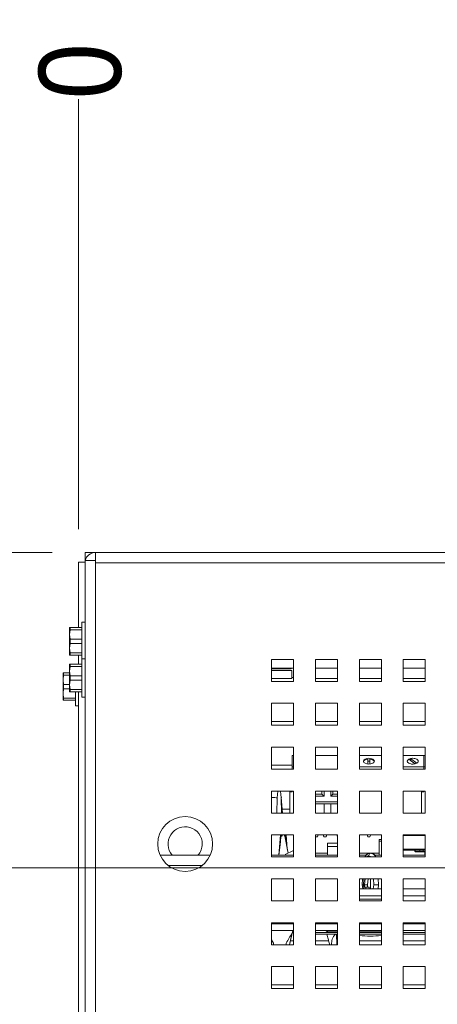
# Paper-space layout '3' of a CAD drawing. Header units: inches. Extents: x 1 to 109, y 1 to 85.
# Tile 52 of 109: x 47.1 to 50.28, y 24.45 to 31.92. Entities that reach past the tile are written whole.
import ezdxf

# ---------------------------------------------------------------- set-up
doc = ezdxf.new("R2010")
doc.units = ezdxf.units.IN
doc.header["$MEASUREMENT"] = 0
doc.styles.add('SLDTEXTSTYLE0', font='GOTHIC.TTF', dxfattribs={"width": 0.913})
doc.dimstyles.new('SLDDIMSTYLE0', dxfattribs={"dimtxt": 0.625, "dimasz": 0.65, "dimexe": 0, "dimexo": 0.0625, "dimgap": 0.15625, "dimtad": 0, "dimtih": 1, "dimtoh": 1, "dimdec": 0, "dimlfac": 1.2, "dimrnd": 1e-09, "dimzin": 12, "dimdsep": 46, "dimtxsty": 'SLDTEXTSTYLE0', "dimblk1": 'NONE', "dimblk2": 'NONE', "dimsah": 1, "dimcen": 0.09, "dimadec": 0, "dimazin": 3, "dimtfac": 1, "dimtdec": 0, "dimtofl": 0, "dimtmove": 0, "dimatfit": 3, "dimldrblk": 'NONE', "dimfxl": 1, "dimfrac": 2, "dimtolj": 1, "dimtzin": 12, "dimarcsym": 0})
doc.dimstyles.new('SLDDIMSTYLE1', dxfattribs={"dimtxt": 0.625, "dimasz": 0.65, "dimexe": 0, "dimexo": 0.0625, "dimgap": 0.15625, "dimtad": 0, "dimtih": 1, "dimtoh": 1, "dimlfac": 1.2, "dimrnd": 1e-09, "dimzin": 12, "dimdsep": 46, "dimtxsty": 'SLDTEXTSTYLE0', "dimblk1": 'NONE', "dimblk2": 'NONE', "dimsah": 1, "dimcen": 0.09, "dimadec": 0, "dimazin": 3, "dimtfac": 1, "dimtofl": 0, "dimtmove": 0, "dimatfit": 3, "dimldrblk": 'NONE', "dimfxl": 1, "dimfrac": 2, "dimtolj": 1, "dimtzin": 12, "dimarcsym": 0})

# ---------------------------------------------------------------- blocks, each defined once
blk = doc.blocks.new('_D_99')
at = {"color": 1, "linetype": 'Continuous', "lineweight": 0, "ltscale": 5}
blk.add_line((47.5509, 28.0544), (47.5509, 31.3197), dxfattribs=at)
at = {"color": 1, "linetype": 'Continuous', "lineweight": 0, "ltscale": 5, "insert": (47.2486, 31.3197), "char_height": 0.625, "attachment_point": 1, "rotation": 90, "style": 'SLDTEXTSTYLE0'}
blk.add_mtext('0', dxfattribs=at)
blk = doc.blocks.new('_NONE')
blk = doc.blocks.new('_D_100')
at = {"color": 1, "linetype": 'Continuous', "lineweight": 0, "ltscale": 5}
blk.add_line((51.434, 25.8284), (51.434, 31.3197), dxfattribs=at)
at = {"color": 1, "linetype": 'Continuous', "lineweight": 0, "ltscale": 5, "insert": (51.1318, 31.3197), "char_height": 0.625, "attachment_point": 1, "rotation": 90, "style": 'SLDTEXTSTYLE0'}
blk.add_mtext('4.66', dxfattribs=at)
blk = doc.blocks.new('_D_101')
at = {"color": 1, "linetype": 'Continuous', "lineweight": 0, "ltscale": 5}
blk.add_line((64.3512, 27.5909), (64.3512, 31.3197), dxfattribs=at)
at = {"color": 1, "linetype": 'Continuous', "lineweight": 0, "ltscale": 5, "insert": (64.049, 31.3197), "char_height": 0.625, "attachment_point": 1, "rotation": 90, "style": 'SLDTEXTSTYLE0'}
blk.add_mtext('20.16', dxfattribs=at)
blk = doc.blocks.new('_D_102')
at = {"color": 1, "linetype": 'Continuous', "lineweight": 0, "ltscale": 5}
blk.add_line((47.3507, 27.8784), (43.3801, 27.8784), dxfattribs=at)
at = {"color": 1, "linetype": 'Continuous', "lineweight": 0, "ltscale": 5, "insert": (42.4104, 28.1806), "char_height": 0.625, "attachment_point": 1, "style": 'SLDTEXTSTYLE0'}
blk.add_mtext('0', dxfattribs=at)
blk = doc.blocks.new('_D_103')
at = {"color": 1, "linetype": 'Continuous', "lineweight": 0, "ltscale": 5}
blk.add_line((51.184, 25.4823), (43.3801, 25.4823), dxfattribs=at)
at = {"color": 1, "linetype": 'Continuous', "lineweight": 0, "ltscale": 5, "insert": (41.2559, 25.7845), "char_height": 0.625, "attachment_point": 1, "style": 'SLDTEXTSTYLE0'}
blk.add_mtext('2.88', dxfattribs=at)

psp = doc.layouts.new('3')

# ---------------------------------------------------------------- linework, layer by layer
at = {"color": 7, "linetype": 'Continuous', "lineweight": 15, "ltscale": 5}
for p, q in [((47.6007, 27.8784), (47.6007, 27.8286)), ((48.229, 27.8784), (47.6007, 27.8784)), ((47.6064, 27.8286), (47.6007, 27.8286)), ((47.6007, 27.8286), (47.6007, 27.8159)), ((47.6007, 27.8159), (47.6007, 14.5867)), ((47.6007, 27.8159), (47.6796, 27.8159)), ((47.6796, 27.8159), (47.6796, 27.8781)), ((47.6796, 27.8781), (65.1884, 27.8781)), ((47.6796, 27.8159), (47.6796, 27.7992)), ((48.229, 27.8781), (48.229, 27.8784)), ((48.2291, 27.8784), (48.229, 27.8784)), ((48.2291, 27.8784), (48.2291, 27.8781)), ((48.2291, 27.8784), (48.254, 27.8784)), ((48.254, 27.8781), (48.254, 27.8784)), ((48.254, 27.8784), (64.6138, 27.8784)), ((47.5509, 27.8044), (47.5509, 27.3076)), ((47.5509, 27.8044), (47.6007, 27.8044)), ((47.6796, 27.7992), (47.6796, 14.5867)), ((65.1884, 27.7992), (47.6796, 27.7992)), ((47.4836, 27.3076), (47.4832, 27.3067)), ((47.4832, 27.2555), (47.4832, 27.3067)), ((47.4869, 27.2911), (47.4832, 27.2555)), ((47.4836, 27.3076), (47.4869, 27.3076)), ((47.4869, 27.3076), (47.4869, 27.2911)), ((47.4869, 27.3076), (47.5772, 27.3076)), ((47.5772, 27.2911), (47.4869, 27.2911)), ((47.6007, 27.3484), (47.5772, 27.3484)), ((47.5772, 27.3484), (47.5772, 27.0699)), ((47.4832, 27.1513), (47.4832, 27.2555)), ((47.4832, 27.2555), (47.4869, 27.2198)), ((47.4869, 27.2198), (47.4869, 27.1869)), ((47.4869, 27.2198), (47.5772, 27.2198)), ((47.4869, 27.1869), (47.4832, 27.1513)), ((47.4832, 27.1513), (47.4869, 27.1157)), ((47.4832, 27.1), (47.4832, 27.1513)), ((47.5772, 27.1869), (47.4869, 27.1869)), ((47.4832, 27.1), (47.4836, 27.0992)), ((47.4869, 27.0992), (47.4836, 27.0992)), ((47.4869, 27.1157), (47.5772, 27.1157)), ((47.4869, 27.1157), (47.4869, 27.0992)), ((47.5772, 27.0992), (47.4869, 27.0992)), ((47.5509, 27.0992), (47.5509, 27.0291)), ((47.6007, 27.0699), (47.5772, 27.0699)), ((47.5772, 27.0699), (47.5772, 26.7799)), ((47.4836, 27.0291), (47.4832, 27.0282)), ((47.4832, 26.977), (47.4832, 27.0282)), ((47.4869, 27.0126), (47.4832, 26.977)), ((47.4836, 27.0291), (47.4869, 27.0291)), ((47.4869, 27.0291), (47.4869, 27.0126)), ((47.4869, 27.0291), (47.5772, 27.0291)), ((47.5772, 27.0126), (47.4869, 27.0126)), ((49.0174, 27.0659), (49.0174, 26.8992)), ((49.184, 27.0659), (49.0174, 27.0659)), ((49.0174, 26.9992), (49.184, 26.9992)), ((49.1667, 26.9952), (49.0174, 26.9952)), ((49.1667, 26.9992), (49.1667, 26.9952)), ((49.184, 26.8992), (49.184, 27.0659)), ((49.3507, 27.0659), (49.3507, 26.8992)), ((49.5174, 27.0659), (49.3507, 27.0659)), ((49.5174, 26.8992), (49.5174, 27.0659)), ((49.8507, 27.0659), (49.684, 27.0659)), ((49.684, 27.0659), (49.684, 26.8992)), ((49.8507, 26.8992), (49.8507, 27.0659)), ((50.184, 27.0659), (50.0174, 27.0659)), ((50.0174, 27.0659), (50.0174, 26.8992)), ((50.184, 26.8992), (50.184, 27.0659)), ((47.4337, 26.9634), (47.4334, 26.9626)), ((47.4334, 26.9113), (47.4334, 26.9626)), ((47.437, 26.9469), (47.4334, 26.9113)), ((47.4337, 26.9634), (47.437, 26.9634)), ((47.437, 26.9634), (47.437, 26.9469)), ((47.437, 26.9634), (47.4832, 26.9634)), ((47.4832, 26.9469), (47.437, 26.9469)), ((47.4832, 26.8728), (47.4832, 26.977)), ((47.4832, 26.977), (47.4869, 26.9413)), ((47.4869, 26.9413), (47.4869, 26.9084)), ((47.4869, 26.9413), (47.5772, 26.9413)), ((49.0174, 26.9826), (49.171, 26.9826)), ((49.0174, 26.9203), (49.171, 26.9203)), ((49.0175, 26.9203), (49.0175, 26.8992)), ((49.171, 26.9203), (49.171, 26.9826)), ((49.184, 26.9284), (49.171, 26.9284)), ((49.5174, 26.9203), (49.3507, 26.9203)), ((49.3509, 26.9203), (49.3509, 26.8992)), ((49.8507, 26.9203), (49.684, 26.9203)), ((49.6842, 26.9203), (49.6842, 26.8992)), ((50.184, 26.9203), (50.0174, 26.9203)), ((50.0175, 26.9203), (50.0175, 26.8992)), ((47.4334, 26.8071), (47.4334, 26.9113)), ((47.4334, 26.9113), (47.437, 26.8757)), ((47.437, 26.8428), (47.4334, 26.8071)), ((47.437, 26.8757), (47.437, 26.8428)), ((47.437, 26.8757), (47.4832, 26.8757)), ((47.4832, 26.8428), (47.437, 26.8428)), ((47.4869, 26.9084), (47.4832, 26.8728)), ((47.4832, 26.8728), (47.4869, 26.8372)), ((47.4832, 26.8215), (47.4832, 26.8728)), ((47.5772, 26.9084), (47.4869, 26.9084)), ((49.0174, 26.8992), (49.184, 26.8992)), ((49.3507, 26.8992), (49.5174, 26.8992)), ((49.684, 26.8992), (49.8507, 26.8992)), ((50.0174, 26.8992), (50.184, 26.8992)), ((47.4334, 26.8071), (47.437, 26.7715)), ((47.4334, 26.7559), (47.4334, 26.8071)), ((47.437, 26.7715), (47.5274, 26.7715)), ((47.437, 26.7715), (47.437, 26.7551)), ((47.4832, 26.8215), (47.4836, 26.8207)), ((47.4869, 26.8207), (47.4836, 26.8207)), ((47.4869, 26.8372), (47.5772, 26.8372)), ((47.4869, 26.8372), (47.4869, 26.8207)), ((47.5772, 26.8207), (47.4869, 26.8207)), ((47.5274, 26.8207), (47.5274, 26.7142)), ((47.5509, 26.8207), (47.5509, 23.4627)), ((47.5772, 26.7799), (47.6007, 26.7799)), ((47.4334, 26.7559), (47.4337, 26.7551)), ((47.437, 26.7551), (47.4337, 26.7551)), ((47.5274, 26.7551), (47.437, 26.7551)), ((47.5274, 26.7142), (47.5509, 26.7142)), ((49.184, 26.7326), (49.0174, 26.7326)), ((49.0174, 26.7326), (49.0174, 26.5659)), ((49.184, 26.5659), (49.184, 26.7326)), ((49.5174, 26.7326), (49.3507, 26.7326)), ((49.3507, 26.7326), (49.3507, 26.5659)), ((49.5174, 26.5659), (49.5174, 26.7326)), ((49.8507, 26.7326), (49.684, 26.7326)), ((49.684, 26.7326), (49.684, 26.5659)), ((49.8507, 26.5659), (49.8507, 26.7326)), ((50.184, 26.7326), (50.0174, 26.7326)), ((50.0174, 26.7326), (50.0174, 26.5659)), ((50.184, 26.5659), (50.184, 26.7326)), ((49.0174, 26.5659), (49.184, 26.5659)), ((49.184, 26.5951), (49.0175, 26.5951)), ((49.0175, 26.5951), (49.0175, 26.5659)), ((49.3507, 26.5659), (49.5174, 26.5659)), ((49.3509, 26.5951), (49.3509, 26.5659)), ((49.5174, 26.5951), (49.3509, 26.5951)), ((49.684, 26.5659), (49.8507, 26.5659)), ((49.6842, 26.5951), (49.6842, 26.5659)), ((49.8507, 26.5951), (49.6842, 26.5951)), ((50.0174, 26.5659), (50.184, 26.5659)), ((50.0175, 26.5951), (50.0175, 26.5659)), ((50.184, 26.5951), (50.0175, 26.5951)), ((49.184, 26.3992), (49.0174, 26.3992)), ((49.0174, 26.3992), (49.0174, 26.2326)), ((49.184, 26.2326), (49.184, 26.3992)), ((49.5174, 26.3992), (49.3507, 26.3992)), ((49.3507, 26.3992), (49.3507, 26.2326)), ((49.5174, 26.2326), (49.5174, 26.3992)), ((49.8507, 26.3992), (49.684, 26.3992)), ((49.684, 26.3992), (49.684, 26.2326)), ((49.8507, 26.2326), (49.8507, 26.3992)), ((50.184, 26.3992), (50.0174, 26.3992)), ((50.0174, 26.3992), (50.0174, 26.2326)), ((50.184, 26.2326), (50.184, 26.3992)), ((49.1729, 26.2499), (49.1729, 26.3353)), ((49.184, 26.3353), (49.1729, 26.3353)), ((49.3507, 26.3353), (49.5174, 26.3353)), ((49.8507, 26.3353), (49.684, 26.3353)), ((50.1729, 26.3353), (50.0174, 26.3353)), ((50.1729, 26.2499), (50.1729, 26.3353)), ((50.184, 26.3353), (50.1729, 26.3353)), ((49.1729, 26.2617), (49.0175, 26.2617)), ((49.0175, 26.2617), (49.0175, 26.2326)), ((49.1729, 26.2499), (49.1729, 26.2326)), ((49.184, 26.2499), (49.1729, 26.2499)), ((49.8507, 26.2499), (49.684, 26.2499)), ((49.7479, 26.3076), (49.7479, 26.2706)), ((49.7645, 26.2706), (49.7645, 26.3076)), ((50.1729, 26.2499), (50.0174, 26.2499)), ((50.0588, 26.3078), (50.1068, 26.2722)), ((50.0723, 26.299), (50.071, 26.2987)), ((50.0723, 26.299), (50.0723, 26.3131)), ((50.1203, 26.2774), (50.0723, 26.3131)), ((50.108, 26.2725), (50.0723, 26.299)), ((50.1729, 26.2499), (50.1729, 26.2326)), ((50.184, 26.2499), (50.1729, 26.2499)), ((49.0174, 26.2326), (49.184, 26.2326)), ((49.3507, 26.2326), (49.5174, 26.2326)), ((49.684, 26.2326), (49.8507, 26.2326)), ((50.0174, 26.2326), (50.184, 26.2326)), ((49.184, 26.0659), (49.0174, 26.0659)), ((49.0174, 26.0659), (49.0174, 25.8992)), ((49.0648, 26.0659), (49.0605, 26.0144)), ((49.0897, 26.0144), (49.0854, 26.0659)), ((49.0912, 26.0166), (49.0881, 26.033)), ((49.1562, 26.0601), (49.1562, 26.0659)), ((49.1562, 26.0601), (49.1562, 25.8992)), ((49.1729, 26.0601), (49.1562, 26.0601)), ((49.1729, 26.0659), (49.1729, 26.0601)), ((49.184, 25.8992), (49.184, 26.0659)), ((49.5174, 26.0659), (49.3507, 26.0659)), ((49.3507, 26.0659), (49.3507, 25.8992)), ((49.3998, 26.0417), (49.3507, 26.0417)), ((49.4165, 26.0264), (49.3507, 26.0264)), ((49.3998, 26.0659), (49.3998, 26.0417)), ((49.4165, 26.0264), (49.3998, 26.0417)), ((49.4165, 26.0659), (49.4165, 26.0264)), ((49.4665, 26.0264), (49.4665, 26.0659)), ((49.4665, 26.0264), (49.4832, 26.0417)), ((49.5174, 26.0264), (49.4665, 26.0264)), ((49.4832, 26.0417), (49.4832, 26.0659)), ((49.5174, 26.0417), (49.4832, 26.0417)), ((49.5174, 25.8992), (49.5174, 26.0659)), ((49.8507, 26.0659), (49.684, 26.0659)), ((49.684, 26.0659), (49.684, 25.8992)), ((49.8507, 25.8992), (49.8507, 26.0659)), ((50.184, 26.0659), (50.0174, 26.0659)), ((50.0174, 26.0659), (50.0174, 25.8992)), ((50.1562, 26.0601), (50.1562, 25.8992)), ((50.1729, 26.0601), (50.1562, 26.0601)), ((50.1729, 26.0659), (50.1729, 26.0601)), ((50.184, 25.8992), (50.184, 26.0659)), ((49.0605, 26.0144), (49.0568, 25.8992)), ((49.0934, 25.8992), (49.0897, 26.0144)), ((49.0992, 25.8992), (49.091, 26.018)), ((49.3507, 25.9831), (49.5174, 25.9831)), ((49.3507, 25.9686), (49.4165, 25.9686)), ((49.4165, 25.9686), (49.4665, 25.9686)), ((49.4165, 25.8992), (49.4165, 25.9686)), ((49.4665, 25.9686), (49.5174, 25.9686)), ((49.4665, 25.8992), (49.4665, 25.9686)), ((49.0174, 25.8992), (49.184, 25.8992)), ((49.1562, 25.9284), (49.0972, 25.9284)), ((49.3507, 25.8992), (49.5174, 25.8992)), ((49.684, 25.8992), (49.8507, 25.8992)), ((50.0174, 25.8992), (50.184, 25.8992)), ((49.184, 25.7326), (49.0174, 25.7326)), ((49.0174, 25.7326), (49.0174, 25.5659)), ((49.0853, 25.7326), (49.0718, 25.5787)), ((49.0993, 25.7326), (49.0956, 25.7222)), ((49.1134, 25.7326), (49.1172, 25.7222)), ((49.143, 25.5955), (49.118, 25.7239)), ((49.1274, 25.7326), (49.1366, 25.628)), ((49.184, 25.5659), (49.184, 25.7326)), ((49.5174, 25.7326), (49.3507, 25.7326)), ((49.3507, 25.7326), (49.3507, 25.5659)), ((49.3661, 25.7186), (49.3716, 25.7326)), ((49.4149, 25.7186), (49.4094, 25.7326)), ((49.4363, 25.7326), (49.4308, 25.7186)), ((49.5114, 25.7326), (49.5169, 25.7186)), ((49.5174, 25.5659), (49.5174, 25.7326)), ((49.8507, 25.7326), (49.684, 25.7326)), ((49.684, 25.7326), (49.684, 25.5659)), ((49.7483, 25.7186), (49.7427, 25.7326)), ((49.7697, 25.7326), (49.7641, 25.7186)), ((49.8507, 25.5659), (49.8507, 25.7326)), ((50.184, 25.7326), (50.0174, 25.7326)), ((50.0174, 25.7326), (50.0174, 25.5659)), ((50.184, 25.7294), (50.0174, 25.7294)), ((50.184, 25.5659), (50.184, 25.7326)), ((49.0828, 25.6584), (49.0718, 25.5787)), ((49.0828, 25.6584), (49.0865, 25.7163)), ((49.1296, 25.664), (49.1263, 25.7163)), ((49.3507, 25.7186), (49.3661, 25.7186)), ((49.4308, 25.7186), (49.4149, 25.7186)), ((49.5174, 25.6701), (49.4409, 25.6701)), ((49.4409, 25.6451), (49.4409, 25.6701)), ((49.5169, 25.7186), (49.5174, 25.7186)), ((49.7641, 25.7186), (49.7483, 25.7186)), ((49.8342, 25.6971), (49.8507, 25.6971)), ((49.8342, 25.6971), (49.8342, 25.6846)), ((49.8507, 25.6846), (49.8342, 25.6846)), ((49.8342, 25.6846), (49.8342, 25.5787)), ((48.1707, 25.5787), (48.5507, 25.5787)), ((49.0174, 25.5787), (49.184, 25.5787)), ((49.1211, 25.5853), (49.184, 25.6147)), ((49.143, 25.5955), (49.1366, 25.6289)), ((49.3507, 25.5787), (49.5174, 25.5787)), ((49.4409, 25.5951), (49.3509, 25.5951)), ((49.3509, 25.5951), (49.3509, 25.5787)), ((49.4409, 25.5787), (49.4409, 25.6451)), ((49.684, 25.5787), (49.7353, 25.5787)), ((49.7666, 25.5951), (49.6842, 25.5951)), ((49.6842, 25.5951), (49.6842, 25.5787)), ((49.7541, 25.573), (49.7535, 25.573)), ((49.7663, 25.5932), (49.7682, 25.5935)), ((49.7669, 25.5932), (49.7679, 25.5934)), ((49.8342, 25.5951), (49.7674, 25.5951)), ((49.7714, 25.5934), (49.7677, 25.5934)), ((49.7998, 25.5787), (49.8507, 25.5787)), ((50.0174, 25.625), (50.1042, 25.625)), ((50.0174, 25.5787), (50.184, 25.5787)), ((50.1072, 25.6168), (50.1039, 25.6168)), ((50.1039, 25.6119), (50.1039, 25.6168)), ((50.1039, 25.6119), (50.1072, 25.6119)), ((50.1042, 25.625), (50.1452, 25.625)), ((50.1072, 25.6168), (50.1072, 25.6119)), ((50.1105, 25.6053), (50.1105, 25.6086)), ((50.1105, 25.6086), (50.1798, 25.6086)), ((50.1798, 25.6053), (50.1105, 25.6053)), ((50.142, 25.6217), (50.142, 25.6119)), ((50.1452, 25.625), (50.165, 25.625)), ((50.165, 25.625), (50.1798, 25.625)), ((50.1683, 25.6119), (50.1683, 25.6217)), ((50.1798, 25.6053), (50.1798, 25.6086)), ((50.1798, 25.6086), (50.184, 25.6086)), ((49.0174, 25.5659), (49.184, 25.5659)), ((49.3507, 25.5659), (49.5174, 25.5659)), ((49.684, 25.5659), (49.8507, 25.5659)), ((50.0174, 25.5659), (50.184, 25.5659)), ((49.184, 25.3992), (49.0174, 25.3992)), ((49.0174, 25.3992), (49.0174, 25.2326)), ((49.184, 25.2326), (49.184, 25.3992)), ((49.5174, 25.3992), (49.3507, 25.3992)), ((49.3507, 25.3992), (49.3507, 25.2326)), ((49.5174, 25.2326), (49.5174, 25.3992)), ((49.8507, 25.3992), (49.684, 25.3992)), ((49.684, 25.3992), (49.684, 25.2326)), ((49.705, 25.3555), (49.7092, 25.3231)), ((49.7081, 25.3992), (49.7051, 25.3535)), ((49.7142, 25.355), (49.7171, 25.3992)), ((49.7184, 25.3231), (49.7142, 25.355)), ((49.7233, 25.3363), (49.7234, 25.3527)), ((49.7234, 25.3527), (49.7271, 25.3992)), ((49.7467, 25.3527), (49.7234, 25.3527)), ((49.7504, 25.3992), (49.7467, 25.3527)), ((49.7467, 25.3527), (49.7468, 25.3363)), ((49.768, 25.3231), (49.7672, 25.3992)), ((49.7933, 25.355), (49.7892, 25.3231)), ((49.7904, 25.3992), (49.7933, 25.355)), ((49.8259, 25.3231), (49.8301, 25.3555)), ((49.83, 25.3535), (49.827, 25.3992)), ((49.8507, 25.2326), (49.8507, 25.3992)), ((50.184, 25.3992), (50.0174, 25.3992)), ((50.0174, 25.3992), (50.0174, 25.2326)), ((50.184, 25.2326), (50.184, 25.3992)), ((49.8507, 25.3231), (49.684, 25.3231)), ((49.7468, 25.3363), (49.7233, 25.3363)), ((49.7327, 25.3231), (49.7328, 25.3363)), ((49.7468, 25.3363), (49.759, 25.3363)), ((49.759, 25.3363), (49.7591, 25.3231)), ((50.184, 25.3231), (50.0174, 25.3231)), ((50.0819, 25.324), (50.0819, 25.3231)), ((50.0859, 25.324), (50.0819, 25.324)), ((50.0859, 25.324), (50.0859, 25.3231)), ((50.1, 25.324), (50.0859, 25.324)), ((50.1, 25.324), (50.1, 25.3231)), ((50.1166, 25.324), (50.1166, 25.3231)), ((50.1262, 25.324), (50.1185, 25.324)), ((50.1262, 25.324), (50.1262, 25.3231)), ((50.1273, 25.324), (50.1262, 25.324)), ((50.1273, 25.324), (50.1273, 25.3231)), ((50.1567, 25.324), (50.1273, 25.324)), ((50.1567, 25.324), (50.1567, 25.3231)), ((50.1707, 25.324), (50.166, 25.324)), ((50.166, 25.324), (50.166, 25.3231)), ((50.1707, 25.324), (50.1707, 25.3231)), ((50.184, 25.324), (50.1707, 25.324)), ((49.0174, 25.2326), (49.184, 25.2326)), ((49.3507, 25.2326), (49.5174, 25.2326)), ((49.8507, 25.2706), (49.684, 25.2706)), ((49.7378, 25.2444), (49.684, 25.2444)), ((49.684, 25.2326), (49.8507, 25.2326)), ((49.8507, 25.2444), (49.7378, 25.2444)), ((50.184, 25.2706), (50.0174, 25.2706)), ((50.0174, 25.2326), (50.184, 25.2326)), ((49.184, 25.0659), (49.0174, 25.0659)), ((49.0174, 25.0659), (49.0174, 24.8992)), ((49.164, 25.0576), (49.0174, 25.0576)), ((49.184, 25.0574), (49.0174, 25.0574)), ((49.0532, 25.0642), (49.0542, 25.0586)), ((49.0542, 25.0586), (49.0542, 25.0576)), ((49.1059, 25.0586), (49.1068, 25.0642)), ((49.164, 25.0574), (49.164, 25.0576)), ((49.184, 24.8992), (49.184, 25.0659)), ((49.5174, 25.0659), (49.3507, 25.0659)), ((49.3507, 25.0659), (49.3507, 24.8992)), ((49.5174, 25.0574), (49.3507, 25.0574)), ((49.4409, 25.0574), (49.4409, 25.0659)), ((49.5174, 24.8992), (49.5174, 25.0659)), ((49.8507, 25.0659), (49.684, 25.0659)), ((49.684, 25.0659), (49.684, 24.8992)), ((49.8507, 25.0574), (49.684, 25.0574)), ((49.8143, 25.0574), (49.8118, 25.0659)), ((49.8143, 25.0574), (49.8127, 25.0659)), ((49.8507, 24.8992), (49.8507, 25.0659)), ((50.184, 25.0659), (50.0174, 25.0659)), ((50.0174, 25.0659), (50.0174, 24.8992)), ((50.184, 25.0574), (50.0174, 25.0574)), ((50.0975, 25.0659), (50.0975, 25.0574)), ((50.184, 24.8992), (50.184, 25.0659)), ((49.184, 25.0076), (49.0174, 25.0076)), ((49.1716, 24.9822), (49.1529, 24.8992)), ((49.1533, 24.8992), (49.1797, 25.0063)), ((49.5174, 25.0076), (49.3507, 25.0076)), ((49.5174, 24.9909), (49.3507, 24.9909)), ((49.5174, 24.9784), (49.3507, 24.9784)), ((49.4309, 25.0076), (49.435, 24.9909)), ((49.4409, 25.0076), (49.4409, 24.9963)), ((49.4409, 24.9963), (49.5174, 24.9963)), ((49.5119, 24.8992), (49.511, 24.9784)), ((49.8507, 25.0076), (49.684, 25.0076)), ((49.8507, 25.0012), (49.684, 25.0012)), ((49.8507, 24.9909), (49.684, 24.9909)), ((49.8507, 24.9784), (49.684, 24.9784)), ((50.184, 25.0076), (50.0174, 25.0076)), ((50.184, 24.9909), (50.0174, 24.9909)), ((50.184, 24.9784), (50.0174, 24.9784)), ((49.0174, 24.9372), (49.0319, 24.9111)), ((49.0174, 24.8992), (49.184, 24.8992)), ((49.0327, 24.9027), (49.0319, 24.9111)), ((49.1273, 24.9027), (49.1282, 24.9111)), ((49.184, 24.9284), (49.1605, 24.9284)), ((49.3507, 24.8992), (49.5174, 24.8992)), ((49.4507, 24.9284), (49.3509, 24.9284)), ((49.3509, 24.9284), (49.3509, 24.8992)), ((49.4721, 24.9111), (49.4728, 24.9027)), ((49.4728, 24.9027), (49.4728, 24.8992)), ((49.684, 24.8992), (49.8507, 24.8992)), ((49.8507, 24.9284), (49.6842, 24.9284)), ((49.6842, 24.9284), (49.6842, 24.8992)), ((50.0174, 24.8992), (50.184, 24.8992)), ((50.184, 24.9284), (50.0175, 24.9284)), ((50.0175, 24.9284), (50.0175, 24.8992)), ((49.184, 24.7326), (49.0174, 24.7326)), ((49.0174, 24.7326), (49.0174, 24.5659)), ((49.184, 24.5659), (49.184, 24.7326)), ((49.5174, 24.7326), (49.3507, 24.7326)), ((49.3507, 24.7326), (49.3507, 24.5659)), ((49.5174, 24.5659), (49.5174, 24.7326)), ((49.684, 24.7326), (49.684, 24.5659)), ((49.8507, 24.7326), (49.684, 24.7326)), ((49.8507, 24.5659), (49.8507, 24.7326)), ((50.184, 24.7326), (50.0174, 24.7326)), ((50.0174, 24.7326), (50.0174, 24.5659)), ((50.184, 24.5659), (50.184, 24.7326)), ((49.0174, 24.5659), (49.184, 24.5659)), ((49.184, 24.5951), (49.0175, 24.5951)), ((49.0175, 24.5951), (49.0175, 24.5659)), ((49.3507, 24.5659), (49.5174, 24.5659)), ((49.5174, 24.5951), (49.3509, 24.5951)), ((49.3509, 24.5951), (49.3509, 24.5659)), ((49.684, 24.5659), (49.8507, 24.5659)), ((49.8507, 24.5951), (49.6842, 24.5951)), ((49.6842, 24.5951), (49.6842, 24.5659)), ((50.0174, 24.5659), (50.184, 24.5659)), ((50.184, 24.5951), (50.0175, 24.5951)), ((50.0175, 24.5951), (50.0175, 24.5659))]:
    psp.add_line(p, q, dxfattribs=at)
at = {"color": 8, "linetype": 'Continuous', "lineweight": 15, "ltscale": 5}
for p, q in [((49.3507, 26.9992), (49.5174, 26.9992)), ((49.684, 26.9992), (49.8507, 26.9992)), ((50.0174, 26.9992), (50.184, 26.9992)), ((49.1263, 25.7163), (49.1195, 25.7163)), ((49.4409, 25.6451), (49.5174, 25.6451)), ((50.1039, 25.6168), (50.0174, 25.6168)), ((50.1072, 25.6119), (50.142, 25.6119)), ((50.142, 25.6217), (50.1075, 25.6217)), ((50.1683, 25.6217), (50.142, 25.6217)), ((50.142, 25.6119), (50.1683, 25.6119)), ((50.1801, 25.6217), (50.1683, 25.6217)), ((50.1683, 25.6119), (50.1849, 25.6119)), ((50.1798, 25.5787), (50.1798, 25.6053)), ((50.184, 25.6053), (50.1798, 25.6053)), ((48.4886, 25.4998), (48.2328, 25.4998))]:
    psp.add_line(p, q, dxfattribs=at)
at = {"color": 7, "linetype": 'Continuous', "lineweight": 15, "ltscale": 5, "flags": 128}
for points in [[(49.7562, 26.3151), (49.7721, 26.3134), (49.7857, 26.3085), (49.7947, 26.3012), (49.7979, 26.2926), (49.7947, 26.284), (49.7857, 26.2767), (49.7721, 26.2718), (49.7562, 26.2701), (49.7402, 26.2718), (49.7267, 26.2767), (49.7177, 26.284), (49.7145, 26.2926), (49.7177, 26.3012), (49.7267, 26.3085), (49.7402, 26.3134), (49.7562, 26.3151)], [(50.0895, 26.3151), (50.1055, 26.3134), (50.119, 26.3085), (50.128, 26.3012), (50.1312, 26.2926), (50.128, 26.284), (50.119, 26.2767), (50.1055, 26.2718), (50.0895, 26.2701), (50.0736, 26.2718), (50.0601, 26.2767), (50.051, 26.284), (50.0479, 26.2926), (50.051, 26.3012), (50.0601, 26.3085), (50.0736, 26.3134), (50.0895, 26.3151)], [(50.1068, 26.2722), (50.093, 26.2702), (50.0789, 26.2709), (50.066, 26.2741), (50.0558, 26.2794), (50.0495, 26.2863), (50.0479, 26.2939), (50.0511, 26.3013), (50.0588, 26.3078)], [(50.0723, 26.3131), (50.086, 26.315), (50.1001, 26.3143), (50.1131, 26.3112), (50.1232, 26.3058), (50.1295, 26.2989), (50.1311, 26.2913), (50.1279, 26.2839), (50.1203, 26.2774)], [(49.0865, 25.7163), (49.0869, 25.7195), (49.0877, 25.7223), (49.0888, 25.7244), (49.0902, 25.7258), (49.0916, 25.7262), (49.0931, 25.7257), (49.0945, 25.7243), (49.0956, 25.7222)], [(49.1172, 25.7222), (49.1183, 25.7243), (49.1196, 25.7257), (49.1211, 25.7262), (49.1226, 25.7258), (49.124, 25.7244), (49.1251, 25.7223), (49.1259, 25.7195), (49.1263, 25.7163)], [(49.1675, 25.0659), (49.169, 25.0654), (49.184, 25.0606)]]:
    psp.add_lwpolyline(points, dxfattribs=at)
at = {"color": 7, "linetype": 'Continuous', "lineweight": 15, "ltscale": 25}
psp.add_circle((48.3607, 25.6642), 0.2083, dxfattribs=at)
for centre, radius, start, end in [((47.6796, 27.7992), 0.0789, 90, 167.80771), ((49.7462, 26.2723), 0.0354, 87.24733, 151.60001), ((49.7562, 26.2174), 0.0766, 83.75679, 96.24321), ((49.7662, 26.2723), 0.0354, 28.39999, 92.75267), ((48.3605, 25.6646), 0.13, 0, 221.31933), ((48.3605, 25.6646), 0.13, 318.68067, 0), ((50.1042, 25.6217), 0.00327, 359.8482, 89.86074), ((50.1387, 25.6119), 0.00328, 270, 0), ((50.1452, 25.6217), 0.00328, 90, 180), ((50.165, 25.6217), 0.00328, 0, 90), ((50.1716, 25.6119), 0.00328, 180, 270), ((50.1715, 25.6225), 0.0087, 354.66826, 16.49924), ((49.092, 25.0222), 0.0891, 333.3484, 349.20646), ((49.7705, 25.5877), 0.6234, 262.02611, 269.72668), ((49.7646, 25.5877), 0.6234, 270.27332, 277.94295)]:
    psp.add_arc(centre, radius, start, end, dxfattribs=at)
at = {"color": 7, "linetype": 'Continuous', "lineweight": 15, "ltscale": 5}
for points, knots in [([(49.0174, 26.0171), (49.0229, 26.0169), (49.034, 26.0167), (49.0492, 26.0157), (49.0575, 26.0148), (49.0605, 26.0144)], [0, 0, 0, 0, 0.386101, 0.779995, 1, 1, 1, 1]), ([(49.0889, 26.017), (49.0899, 26.0171), (49.0914, 26.0172), (49.0908, 26.017), (49.0906, 26.017)], [0, 0, 0, 0, 0.69117, 1, 1, 1, 1]), ([(49.0956, 25.7222), (49.0947, 25.7232), (49.0931, 25.7249), (49.0911, 25.7255), (49.0903, 25.7257)], [0, 0, 0, 0, 0.5742957, 1, 1, 1, 1]), ([(49.7672, 25.5941), (49.7619, 25.5935), (49.7514, 25.5924), (49.7383, 25.5837), (49.7302, 25.5742), (49.7284, 25.5678), (49.7278, 25.5659)], [0, 0, 0, 0, 0.3030792, 0.6049817, 0.8862404, 1, 1, 1, 1]), ([(49.7502, 25.5902), (49.7473, 25.5892), (49.7405, 25.5869), (49.7355, 25.5817), (49.7327, 25.5787)], [0, 0, 0, 0, 0.424847, 1, 1, 1, 1]), ([(49.7391, 25.5659), (49.7396, 25.5666), (49.7415, 25.5692), (49.7465, 25.5722), (49.7511, 25.5727), (49.7535, 25.573)], [0, 0, 0, 0, 0.159748, 0.55771, 1, 1, 1, 1]), ([(49.7685, 25.5659), (49.7679, 25.5666), (49.7661, 25.5692), (49.7611, 25.5722), (49.7565, 25.5727), (49.7541, 25.573)], [0, 0, 0, 0, 0.159748, 0.55771, 1, 1, 1, 1]), ([(49.8072, 25.5659), (49.8067, 25.5677), (49.8048, 25.5742), (49.7968, 25.5836), (49.7837, 25.5924), (49.7732, 25.5935), (49.7678, 25.5941)], [0, 0, 0, 0, 0.1121394, 0.3926949, 0.6951887, 1, 1, 1, 1]), ([(49.8024, 25.5787), (49.802, 25.5793), (49.7989, 25.5836), (49.7926, 25.588), (49.7863, 25.5899), (49.7844, 25.5905)], [0, 0, 0, 0, 0.101953, 0.727627, 1, 1, 1, 1]), ([(50.1039, 25.6168), (50.1039, 25.6177), (50.1039, 25.6195), (50.1039, 25.622), (50.104, 25.6238), (50.1041, 25.6248), (50.1042, 25.6249), (50.1042, 25.625)], [0, 0, 0, 0, 0.214437, 0.428769, 0.643047, 0.857126, 1, 1, 1, 1]), ([(50.1039, 25.6119), (50.1039, 25.6114), (50.104, 25.6102), (50.1048, 25.6083), (50.1063, 25.6066), (50.1082, 25.6055), (50.1097, 25.6054), (50.1105, 25.6053)], [0, 0, 0, 0, 0.140672, 0.355316, 0.57003, 0.78496, 1, 1, 1, 1]), ([(50.1075, 25.6217), (50.1075, 25.6217), (50.1074, 25.6216), (50.1073, 25.621), (50.1072, 25.6199), (50.1072, 25.6184), (50.1072, 25.6173), (50.1072, 25.6168)], [0, 0, 0, 0, 0.1403335, 0.3515947, 0.565258, 0.7817525, 1, 1, 1, 1]), ([(50.1105, 25.6086), (50.1101, 25.6086), (50.1094, 25.6087), (50.1084, 25.6092), (50.1076, 25.6101), (50.1072, 25.611), (50.1072, 25.6116), (50.1072, 25.6119)], [0, 0, 0, 0, 0.215132, 0.430439, 0.645165, 0.859491, 1, 1, 1, 1]), ([(50.1798, 25.625), (50.1808, 25.6249), (50.1823, 25.6248), (50.1835, 25.624), (50.184, 25.6237)], [0, 0, 0, 0, 0.616025, 1, 1, 1, 1]), ([(49.7055, 25.3544), (49.7054, 25.3544), (49.7046, 25.3545), (49.7079, 25.3547), (49.7125, 25.3549), (49.7142, 25.355)], [0, 0, 0, 0, 0.082567, 0.665655, 1, 1, 1, 1]), ([(49.8293, 25.3544), (49.8295, 25.3544), (49.8305, 25.3543), (49.8264, 25.3543), (49.8171, 25.3544), (49.805, 25.3546), (49.7965, 25.3549), (49.7933, 25.355)], [0, 0, 0, 0, 0.070603, 0.329896, 0.589778, 0.850524, 1, 1, 1, 1]), ([(49.1068, 25.0642), (49.1024, 25.0647), (49.0938, 25.0656), (49.0801, 25.066), (49.0663, 25.0656), (49.0577, 25.0647), (49.0532, 25.0642)], [0, 0, 0, 0, 0.257328, 0.499331, 0.741918, 1, 1, 1, 1]), ([(49.1282, 24.9111), (49.1356, 24.9251), (49.1468, 24.9461), (49.1607, 24.9673), (49.1669, 24.9764), (49.17, 24.9809), (49.1712, 24.9818), (49.1716, 24.9822)], [0, 0, 0, 0, 0.495519, 0.747127, 0.873245, 0.947935, 1, 1, 1, 1]), ([(49.1795, 25.0055), (49.1789, 25.0027), (49.1777, 24.9972), (49.1753, 24.9906), (49.1753, 24.9889), (49.1753, 24.9889)], [0, 0, 0, 0, 0.50107, 0.999802, 1, 1, 1, 1]), ([(49.1795, 25.0055), (49.1796, 25.0058), (49.1798, 25.0065), (49.1799, 25.0072), (49.18, 25.0076)], [0, 0, 0, 0, 0.500215, 1, 1, 1, 1]), ([(49.4381, 24.9784), (49.4396, 24.9724), (49.4436, 24.9562), (49.4504, 24.9299), (49.4553, 24.9095), (49.4577, 24.8992)], [0, 0, 0, 0, 0.228047, 0.612669, 1, 1, 1, 1]), ([(49.4721, 24.9111), (49.4742, 24.9251), (49.4773, 24.9463), (49.4903, 24.9671), (49.4983, 24.9756), (49.502, 24.978), (49.5027, 24.9784)], [0, 0, 0, 0, 0.552054, 0.832375, 0.972885, 1, 1, 1, 1]), ([(49.0338, 24.8992), (49.0334, 24.9), (49.0329, 24.9012), (49.0328, 24.9024), (49.0327, 24.9027)], [0, 0, 0, 0, 0.714956, 1, 1, 1, 1]), ([(49.1263, 24.8992), (49.1266, 24.9), (49.1272, 24.9012), (49.1273, 24.9024), (49.1273, 24.9027)], [0, 0, 0, 0, 0.714956, 1, 1, 1, 1])]:
    psp.add_open_spline(points, degree=3, knots=knots, dxfattribs=at)
at = {"color": 8, "linetype": 'Continuous', "lineweight": 15, "ltscale": 5}
for points, knots in [([(49.7535, 25.573), (49.7548, 25.5775), (49.7575, 25.5863), (49.7622, 25.593), (49.7652, 25.5932), (49.7663, 25.5932)], [0, 0, 0, 0, 0.398063, 0.79568, 1, 1, 1, 1]), ([(49.7541, 25.573), (49.7554, 25.5775), (49.7581, 25.5863), (49.7629, 25.593), (49.7659, 25.5932), (49.7669, 25.5932)], [0, 0, 0, 0, 0.3980688, 0.7956818, 1, 1, 1, 1]), ([(50.184, 25.6195), (50.1837, 25.6199), (50.1831, 25.6207), (50.1817, 25.6215), (50.1807, 25.6216), (50.1801, 25.6217)], [0, 0, 0, 0, 0.311159, 0.657217, 1, 1, 1, 1])]:
    psp.add_open_spline(points, degree=3, knots=knots, dxfattribs=at)

# ---------------------------------------------------------------- dimensions: what is measured, and where the dimension line sits
at = {"color": 1, "linetype": 'Continuous', "lineweight": 0, "ltscale": 5}
for feature_location, offset, dtype, origin, dimstyle, picture, middle in [((64.3512, 27.3409), (0, 3.9788), 1, (47.5509, 27.8044), 'SLDDIMSTYLE1', '_D_101', (64.3512, 32.6127)), ((51.434, 25.5784), (0, 5.7413), 1, (47.5509, 27.8044), 'SLDDIMSTYLE1', '_D_100', (51.434, 32.3818)), ((47.5508652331, 27.8043846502), (0, 3.5153499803), 1, (47.5508652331, 27.8043846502), 'SLDDIMSTYLE0', '_D_99', (47.5508652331, 31.8045436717)), ((47.6006985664, 27.8783846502), (-4.2206433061, 0), 0, (47.6006985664, 27.8783846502), 'SLDDIMSTYLE0', '_D_102', (42.8952462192, 27.8783846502)), ((51.434, 25.4823), (-8.054, 0), 0, (47.6007, 27.8784), 'SLDDIMSTYLE1', '_D_103', (42.318, 25.4823))]:
    dim = psp.add_ordinate_dim(feature_location=feature_location, offset=offset, dtype=dtype, origin=origin, dimstyle=dimstyle, dxfattribs=at)
    dim.commit()
    dim.dimension.update_dxf_attribs({"geometry": picture, "text_midpoint": middle})

doc.saveas('drawing.dxf')
